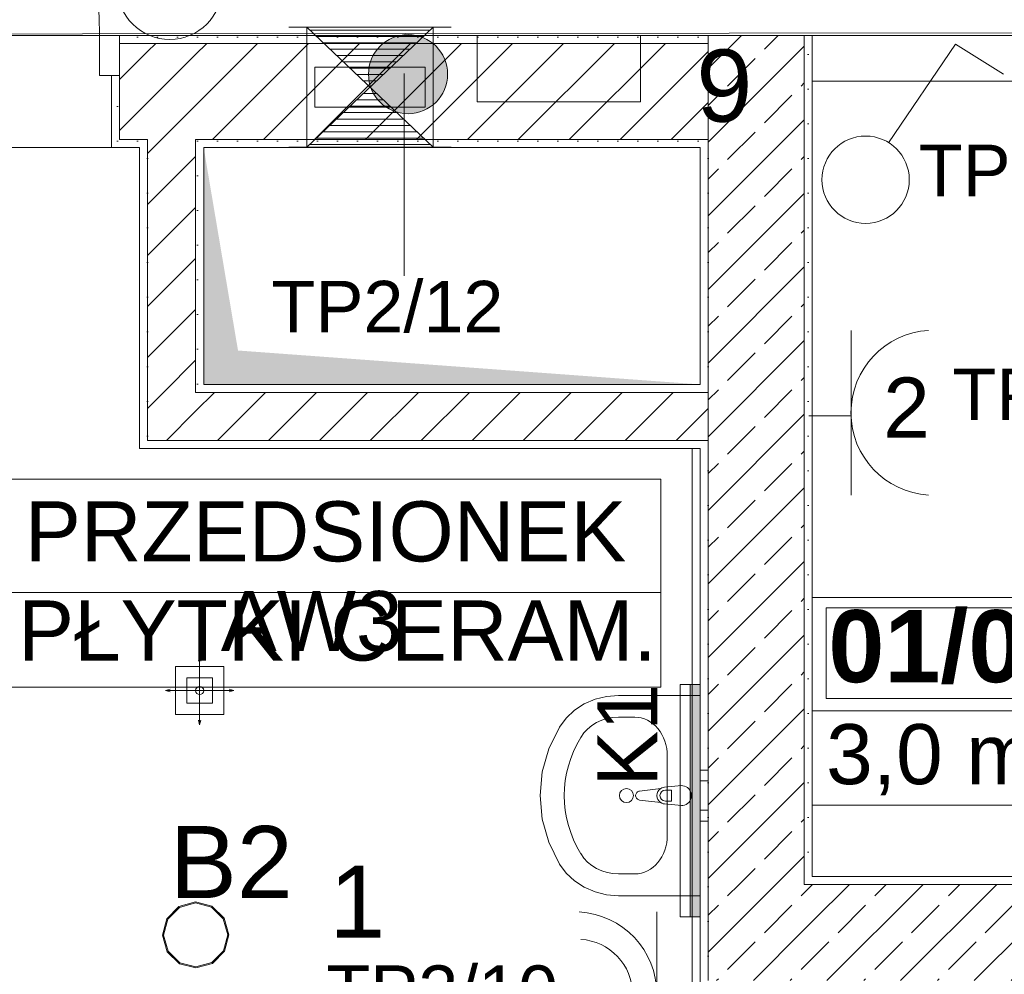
# Model space of a CAD drawing. Header units: millimetres. Extents: x -232602 to -175679, y -119570 to -82350.
# Tile 18 of 36: x -210286 to -207827, y -100071 to -97687. Entities that reach past the tile are written whole.
import ezdxf
from ezdxf.xclip import XClip

# ---------------------------------------------------------------- set-up
doc = ezdxf.new("R2010")
doc.units = ezdxf.units.MM
doc.header["$MEASUREMENT"] = 0
doc.header["$XCLIPFRAME"] = 0
doc.layers.add('2D - Rysunki i Obrazki', color=7, linetype='Continuous')
for name, color, linetype, lineweight in [('PT_ELE_4_6_0_Nr_pióra__7', 7, 'Continuous', 18), ('PT_ELE_4_6_DLX_BLD0_LUMKEY_IDX_Nr_pióra__6', 6, 'Continuous', 18), ('PT_ELE_4_6_DLX_BLD0_LUMKEY_IDX_Nr_pióra__7', 7, 'Continuous', 18), ('PT_ELE_4_6_DLX_BLD1_LUM_Nr_pióra__5', 5, 'Continuous', 18), ('PT_ELE_4_6_DLX_BLD1_LUMKEY_IDX_Nr_pióra__3', 3, 'Continuous', 18), ('PT_ELE_4_6_E- Schemat - Szyny L1.L2.L3_Nr_pióra__7', 7, 'Continuous', 18), ('PT_ELE_4_6_Elementy Modelu - Strefy_Nr_pióra__251', 251, 'Continuous', 18), ('PT_ELE_4_6_Elementy Modelu - Strefy_Nr_pióra__254', 254, 'Continuous', 18), ('PT_ELE_4_6_FLUID-W1_Nr_pióra__14', 14, 'Continuous', 18), ('PT_ELE_4_6_FLUID-W1_Nr_pióra__16', 16, 'Continuous', 18), ('PT_ELE_4_6_FLUID-W1_Nr_pióra__7', 7, 'Continuous', 18), ('PT_ELE_4_6_gniazda el._Nr_pióra__6', 6, 'Continuous', 18), ('PT_ELE_4_6_Konstrukcja - Ściany zew_Nr_pióra__252', 252, 'Continuous', 18), ('PT_ELE_4_6_Konstrukcja - Ściany zew_Nr_pióra__27', 27, 'Continuous', 18), ('PT_ELE_4_6_Konstrukcja - Ściany zew_Nr_pióra__7', 7, 'Continuous', 18), ('PT_ELE_4_6_LUXIONA_Nr_pióra__1', 1, 'Continuous', 18), ('PT_ELE_4_6_LUXIONA_Nr_pióra__4', 4, 'Continuous', 18), ('PT_ELE_4_6_Oświetlenie_Nr_pióra__6', 6, 'Continuous', 18), ('PT_ELE_4_6_Wnętrze - Umeblowanie_Nr_pióra__9', 9, 'Continuous', 18)]:
    doc.layers.add(name, color=color, linetype=linetype, lineweight=lineweight)
doc.layers.add('PT_ELE_4_6_DLX_BLD1_CONT_Nr_pióra__8', color=7, linetype='Continuous', lineweight=18, true_color=0x969696)
doc.layers.add('PT_ELE_4_6_DLX_BLD1_RESKEY_IDX_Nr_pióra__13', color=7, linetype='Continuous', lineweight=18, true_color=0x707070)
doc.styles.add('STYL_AUTOMATYCZNY_1', font='arial.ttf')
doc.styles.add('STYL_AUTOMATYCZNY_3', font='arial.ttf')
pattern_1 = [(45, (-96416.83, -0.008), (-91.92388, 91.92388), []), (45, (-96462.79, 45.95), (-91.92388, 91.92388), [97.5, -32.5])]
pattern_2 = [(0, (-96416.83, -0.008), (0, 86.60254), [0, -50]), (0, (-96391.83, 43.29), (0, 86.60254), [0, -50])]
pattern_3 = [(45, (-96416.83, -0.008), (-63.63961, 63.63961), [])]

# ---------------------------------------------------------------- blocks, each defined once
blk = doc.blocks.new('Rysunek_1_6', base_point=(-200661.4, -99449.8))
at = {"layer": 'PT_ELE_4_6_gniazda el._Nr_pióra__6', "linetype": 'Continuous', "lineweight": 18}
blk.add_hatch(color=6, dxfattribs=at).paths.add_polyline_path([(-209315.9, -97724.5, 1), (-209315.9, -97922, 1)])
at = {"layer": 'PT_ELE_4_6_Konstrukcja - Ściany zew_Nr_pióra__252', "linetype": 'Continuous', "lineweight": 18}
h = blk.add_hatch(dxfattribs=at)
h.set_pattern_fill('TYNK_0006', color=252, style=0, pattern_type=2)
h.set_pattern_definition(pattern_2)
h.paths.add_polyline_path([(-210036.3, -97746.6), (-208586.3, -97746.6), (-208586.3, -97726.6), (-210036.3, -97726.6)])
h = blk.add_hatch(dxfattribs=at)
h.set_pattern_fill('TYNK_0006', color=252, style=0, pattern_type=2)
h.set_pattern_definition(pattern_2)
h.paths.add_polyline_path([(-208566.3, -97746.6), (-208566.3, -97726.6), (-208586.3, -97726.6), (-208586.3, -97746.6)])
h = blk.add_hatch(dxfattribs=at)
h.set_pattern_fill('BETON_ZBROJONY_0006', color=252, style=0, pattern_type=2)
h.set_pattern_definition(pattern_1)
h.paths.add_polyline_path([(-208326.3, -99846.6), (-208326.3, -97726.6), (-208566.3, -97726.6), (-208566.3, -99846.6)])
h = blk.add_hatch(dxfattribs=at)
h.set_pattern_fill('TYNK_0006', color=252, style=0, pattern_type=2)
h.set_pattern_definition(pattern_2)
h.paths.add_polyline_path([(-208306.3, -99826.6), (-208306.3, -97726.6), (-208326.3, -97726.6), (-208326.3, -99826.6)])
h = blk.add_hatch(dxfattribs=at)
h.set_pattern_fill('BLOCZKI_CERAMICZNE_0006', color=252, style=0, pattern_type=2)
h.set_pattern_definition(pattern_3)
h.paths.add_polyline_path([(-209966.3, -97746.6), (-210036.3, -97746.6), (-210036.3, -97986.6), (-209966.3, -97986.6)])
h = blk.add_hatch(dxfattribs=at)
h.set_pattern_fill('BLOCZKI_CERAMICZNE_0006', color=252, style=0, pattern_type=2)
h.set_pattern_definition(pattern_3)
h.paths.add_polyline_path([(-209966.3, -97986.6), (-209846.3, -97986.6), (-209846.3, -97746.6), (-209966.3, -97746.6)])
h = blk.add_hatch(dxfattribs=at)
h.set_pattern_fill('BLOCZKI_CERAMICZNE_0006', color=252, style=0, pattern_type=2)
h.set_pattern_definition(pattern_3)
h.paths.add_polyline_path([(-209846.3, -97986.6), (-208586.3, -97986.6), (-208586.3, -97746.6), (-209846.3, -97746.6)])
h = blk.add_hatch(dxfattribs=at)
h.set_pattern_fill('BLOCZKI_CERAMICZNE_0006', color=252, style=0, pattern_type=2)
h.set_pattern_definition(pattern_3)
h.paths.add_polyline_path([(-208566.3, -97986.6), (-208566.3, -97746.6), (-208586.3, -97746.6), (-208586.3, -97986.6)])
h = blk.add_hatch(dxfattribs=at)
h.set_pattern_fill('TYNK_0006', color=252, style=0, pattern_type=2)
h.set_pattern_definition(pattern_2)
h.paths.add_polyline_path([(-210056.3, -97826.6), (-210056.3, -98006.6), (-210036.3, -98006.6), (-210036.3, -97826.6)])
h = blk.add_hatch(dxfattribs=at)
h.set_pattern_fill('TYNK_0006', color=252, style=0, pattern_type=2)
h.set_pattern_definition(pattern_2)
h.paths.add_polyline_path([(-210036.3, -97986.6), (-210036.3, -98006.6), (-209986.3, -98006.6), (-209986.3, -97986.6)])
h = blk.add_hatch(dxfattribs=at)
h.set_pattern_fill('TYNK_0006', color=252, style=0, pattern_type=2)
h.set_pattern_definition(pattern_2)
h.paths.add_polyline_path([(-209986.3, -98006.6), (-209966.3, -98006.6), (-209966.3, -97986.6), (-209986.3, -97986.6)])
h = blk.add_hatch(dxfattribs=at)
h.set_pattern_fill('BLOCZKI_CERAMICZNE_0006', color=252, style=0, pattern_type=2)
h.set_pattern_definition(pattern_3)
h.paths.add_polyline_path([(-209966.3, -98006.6), (-209846.3, -98006.6), (-209846.3, -97986.6), (-209966.3, -97986.6)])
h = blk.add_hatch(dxfattribs=at)
h.set_pattern_fill('TYNK_0006', color=252, style=0, pattern_type=2)
h.set_pattern_definition(pattern_2)
h.paths.add_polyline_path([(-209846.3, -98006.6), (-209826.3, -98006.6), (-209826.3, -97986.6), (-209846.3, -97986.6)])
h = blk.add_hatch(dxfattribs=at)
h.set_pattern_fill('TYNK_0006', color=252, style=0, pattern_type=2)
h.set_pattern_definition(pattern_2)
h.paths.add_polyline_path([(-209826.3, -98006.6), (-208586.3, -98006.6), (-208586.3, -97986.6), (-209826.3, -97986.6)])
h = blk.add_hatch(dxfattribs=at)
h.set_pattern_fill('TYNK_0006', color=252, style=0, pattern_type=2)
h.set_pattern_definition(pattern_2)
h.paths.add_polyline_path([(-208566.3, -98006.6), (-208566.3, -97986.6), (-208586.3, -97986.6), (-208586.3, -98006.6)])
h = blk.add_hatch(dxfattribs=at)
h.set_pattern_fill('TYNK_0006', color=252, style=0, pattern_type=2)
h.set_pattern_definition(pattern_2)
h.paths.add_polyline_path([(-209986.3, -98006.6), (-209986.3, -98738), (-209966.3, -98738), (-209966.3, -98006.6)])
h = blk.add_hatch(dxfattribs=at)
h.set_pattern_fill('BLOCZKI_CERAMICZNE_0006', color=252, style=0, pattern_type=2)
h.set_pattern_definition(pattern_3)
h.paths.add_polyline_path([(-209966.3, -98006.6), (-209966.3, -98618), (-209846.3, -98618), (-209846.3, -98006.6)])
h = blk.add_hatch(dxfattribs=at)
h.set_pattern_fill('TYNK_0006', color=252, style=0, pattern_type=2)
h.set_pattern_definition(pattern_2)
h.paths.add_polyline_path([(-209826.3, -98598), (-209826.3, -98006.6), (-209846.3, -98006.6), (-209846.3, -98598)])
h = blk.add_hatch(dxfattribs=at)
h.set_pattern_fill('TYNK_0006', color=252, style=0, pattern_type=2)
h.set_pattern_definition(pattern_2)
h.paths.add_polyline_path([(-208566.3, -98598), (-208566.3, -98006.6), (-208586.3, -98006.6), (-208586.3, -98598)])
h = blk.add_hatch(dxfattribs=at)
h.set_pattern_fill('TYNK_0006', color=252, style=0, pattern_type=2)
h.set_pattern_definition(pattern_2)
h.paths.add_polyline_path([(-209826.3, -98598), (-209846.3, -98598), (-209846.3, -98618)])
h = blk.add_hatch(dxfattribs=at)
h.set_pattern_fill('TYNK_0006', color=252, style=0, pattern_type=2)
h.set_pattern_definition(pattern_2)
h.paths.add_polyline_path([(-209826.3, -98598), (-209846.3, -98618), (-209826.3, -98618)])
h = blk.add_hatch(dxfattribs=at)
h.set_pattern_fill('TYNK_0006', color=252, style=0, pattern_type=2)
h.set_pattern_definition(pattern_2)
h.paths.add_polyline_path([(-209826.3, -98618), (-208586.3, -98618), (-208586.3, -98598), (-209826.3, -98598)])
h = blk.add_hatch(dxfattribs=at)
h.set_pattern_fill('TYNK_0006', color=252, style=0, pattern_type=2)
h.set_pattern_definition(pattern_2)
h.paths.add_polyline_path([(-208566.3, -98618), (-208566.3, -98598), (-208586.3, -98598), (-208586.3, -98618)])
h = blk.add_hatch(dxfattribs=at)
h.set_pattern_fill('BLOCZKI_CERAMICZNE_0006', color=252, style=0, pattern_type=2)
h.set_pattern_definition(pattern_3)
h.paths.add_polyline_path([(-209846.3, -98618), (-209966.3, -98618), (-209966.3, -98738)])
h = blk.add_hatch(dxfattribs=at)
h.set_pattern_fill('BLOCZKI_CERAMICZNE_0006', color=252, style=0, pattern_type=2)
h.set_pattern_definition(pattern_3)
h.paths.add_polyline_path([(-209846.3, -98618), (-209966.3, -98738), (-209846.3, -98738)])
h = blk.add_hatch(dxfattribs=at)
h.set_pattern_fill('BLOCZKI_CERAMICZNE_0006', color=252, style=0, pattern_type=2)
h.set_pattern_definition(pattern_3)
h.paths.add_polyline_path([(-209846.3, -98738), (-208586.3, -98738), (-208586.3, -98618), (-209846.3, -98618)])
h = blk.add_hatch(dxfattribs=at)
h.set_pattern_fill('BLOCZKI_CERAMICZNE_0006', color=252, style=0, pattern_type=2)
h.set_pattern_definition(pattern_3)
h.paths.add_polyline_path([(-208566.3, -98738), (-208566.3, -98618), (-208586.3, -98618), (-208586.3, -98738)])
h = blk.add_hatch(dxfattribs=at)
h.set_pattern_fill('TYNK_0006', color=252, style=0, pattern_type=2)
h.set_pattern_definition(pattern_2)
h.paths.add_polyline_path([(-209966.3, -98738), (-209986.3, -98738), (-209986.3, -98758)])
h = blk.add_hatch(dxfattribs=at)
h.set_pattern_fill('TYNK_0006', color=252, style=0, pattern_type=2)
h.set_pattern_definition(pattern_2)
h.paths.add_polyline_path([(-209966.3, -98738), (-209986.3, -98758), (-209966.3, -98758)])
h = blk.add_hatch(dxfattribs=at)
h.set_pattern_fill('TYNK_0006', color=252, style=0, pattern_type=2)
h.set_pattern_definition(pattern_2)
h.paths.add_polyline_path([(-209966.3, -98758), (-208586.3, -98758), (-208586.3, -98738), (-209966.3, -98738)])
h = blk.add_hatch(dxfattribs=at)
h.set_pattern_fill('TYNK_0006', color=252, style=0, pattern_type=2)
h.set_pattern_definition(pattern_2)
h.paths.add_polyline_path([(-208566.3, -98758), (-208566.3, -98738), (-208586.3, -98738), (-208586.3, -98758)])
h = blk.add_hatch(dxfattribs=at)
h.set_pattern_fill('TYNK_0006', color=252, style=0, pattern_type=2)
h.set_pattern_definition(pattern_2)
h.paths.add_polyline_path([(-208566.3, -101166.5), (-208566.3, -98758), (-208586.3, -98758), (-208586.3, -101166.5)])
h = blk.add_hatch(dxfattribs=at)
h.set_pattern_fill('TYNK_0006', color=252, style=0, pattern_type=2)
h.set_pattern_definition(pattern_2)
h.paths.add_polyline_path([(-208306.3, -99846.6), (-208306.3, -99826.6), (-208326.3, -99826.6), (-208326.3, -99846.6)])
h = blk.add_hatch(dxfattribs=at)
h.set_pattern_fill('TYNK_0006', color=252, style=0, pattern_type=2)
h.set_pattern_definition(pattern_2)
h.paths.add_polyline_path([(-206876.3, -99826.6), (-208306.3, -99826.6), (-208306.3, -99846.6), (-206876.3, -99846.6)])
h = blk.add_hatch(dxfattribs=at)
h.set_pattern_fill('BETON_ZBROJONY_0006', color=252, style=0, pattern_type=2)
h.set_pattern_definition(pattern_1)
h.paths.add_polyline_path([(-208326.3, -100086.6), (-208326.3, -99846.6), (-208566.3, -99846.6), (-208566.3, -100086.6)])
h = blk.add_hatch(dxfattribs=at)
h.set_pattern_fill('BETON_ZBROJONY_0006', color=252, style=0, pattern_type=2)
h.set_pattern_definition(pattern_1)
h.paths.add_polyline_path([(-208306.3, -100086.6), (-208306.3, -99846.6), (-208326.3, -99846.6), (-208326.3, -100086.6)])
h = blk.add_hatch(dxfattribs=at)
h.set_pattern_fill('BETON_ZBROJONY_0006', color=252, style=0, pattern_type=2)
h.set_pattern_definition(pattern_1)
h.paths.add_polyline_path([(-206146.3, -99846.6), (-208306.3, -99846.6), (-208306.3, -100086.6), (-206146.3, -100086.6)])
at = {"layer": 'PT_ELE_4_6_Konstrukcja - Ściany zew_Nr_pióra__27', "linetype": 'Continuous', "lineweight": 18}
blk.add_hatch(color=27, dxfattribs=at).paths.add_polyline_path([(-209826.3, -98006.6), (-209826.3, -98598), (-208586.3, -98598), (-209740.5, -98513.3)])
at = {"layer": 'PT_ELE_4_6_LUXIONA_Nr_pióra__4', "linetype": 'Continuous', "lineweight": 18}
blk.add_hatch(color=4, dxfattribs=at).paths.add_polyline_path([(-208586.3, -99347.1), (-208611.3, -99347.1), (-208611.3, -99927.1), (-208586.3, -99927.1)])
at = {"layer": 'PT_ELE_4_6_0_Nr_pióra__7', "color": 7, "linetype": 'Continuous', "lineweight": 18, "flags": 128}
blk.add_lwpolyline([(-209143.6, -97726.6), (-208735.1, -97726.6), (-208735.1, -97892.4), (-209143.6, -97892.4)], close=True, dxfattribs=at)
at = {"layer": 'PT_ELE_4_6_DLX_BLD1_CONT_Nr_pióra__8', "color": 252, "linetype": 'Continuous', "lineweight": 18, "true_color": 0x969696, "flags": 128}
for points in [[(-214166.3, -97726.6), (-192366.3, -97704.2)], [(-206876.3, -97840.8), (-208306.3, -97840.8)], [(-208306.3, -97840.8), (-208306.3, -99826.6)], [(-209986.3, -98006.6), (-211086.3, -98006.6)], [(-209986.3, -98758), (-209986.3, -98006.6)], [(-208606.3, -98758), (-209986.3, -98758)], [(-208606.3, -101166.5), (-208606.3, -98758)], [(-208306.3, -99826.6), (-206876.3, -99826.6)]]:
    blk.add_lwpolyline(points, dxfattribs=at)
at = {"layer": 'PT_ELE_4_6_DLX_BLD1_LUM_Nr_pióra__5', "color": 5, "linetype": 'Continuous', "lineweight": 18, "flags": 128}
for points in [[(-209918.1, -99932), (-209888.2, -99901.5)], [(-209888.2, -99901.5), (-209918.1, -99932)], [(-209888.2, -99901.5), (-209918.1, -99932)], [(-209918.1, -99932), (-209888.2, -99901.5)], [(-209886.9, -99903.7), (-209915.9, -99933.2)], [(-209915.9, -99933.2), (-209886.9, -99903.7)], [(-209888.2, -99901.5), (-209847, -99890.1)], [(-209847, -99890.1), (-209888.2, -99901.5)], [(-209847, -99890.1), (-209888.2, -99901.5)], [(-209888.2, -99901.5), (-209847, -99890.1)], [(-209847, -99892.6), (-209886.9, -99903.7)], [(-209886.9, -99903.7), (-209847, -99892.6)], [(-209847, -99890.1), (-209805.7, -99900.8)], [(-209805.7, -99900.8), (-209847, -99890.1)], [(-209805.7, -99900.8), (-209847, -99890.1)], [(-209847, -99890.1), (-209805.7, -99900.8)], [(-209806.9, -99903), (-209847, -99892.6)], [(-209847, -99892.6), (-209806.9, -99903)], [(-209777.4, -99932.1), (-209806.9, -99903)], [(-209806.9, -99903), (-209777.4, -99932.1)], [(-209805.7, -99900.8), (-209775.2, -99930.8)], [(-209775.2, -99930.8), (-209805.7, -99900.8)], [(-209775.2, -99930.8), (-209805.7, -99900.8)], [(-209805.7, -99900.8), (-209775.2, -99930.8)], [(-209928.8, -99973.3), (-209918.1, -99932)], [(-209918.1, -99932), (-209928.8, -99973.3)], [(-209918.1, -99932), (-209928.8, -99973.3)], [(-209928.8, -99973.3), (-209918.1, -99932)], [(-209915.9, -99933.2), (-209926.3, -99973.3)], [(-209926.3, -99973.3), (-209915.9, -99933.2)], [(-209766.3, -99972), (-209777.4, -99932.1)], [(-209777.4, -99932.1), (-209766.3, -99972)], [(-209775.2, -99930.8), (-209763.8, -99972)], [(-209763.8, -99972), (-209775.2, -99930.8)], [(-209763.8, -99972), (-209775.2, -99930.8)], [(-209775.2, -99930.8), (-209763.8, -99972)], [(-209917.4, -100014.5), (-209928.8, -99973.3)], [(-209928.8, -99973.3), (-209917.4, -100014.5)], [(-209928.8, -99973.3), (-209917.4, -100014.5)], [(-209917.4, -100014.5), (-209928.8, -99973.3)], [(-209926.3, -99973.3), (-209915.3, -100013.2)], [(-209915.3, -100013.2), (-209926.3, -99973.3)], [(-209776.7, -100012.1), (-209766.3, -99972)], [(-209766.3, -99972), (-209776.7, -100012.1)], [(-209763.8, -99972), (-209774.6, -100013.3)], [(-209774.6, -100013.3), (-209763.8, -99972)], [(-209774.6, -100013.3), (-209763.8, -99972)], [(-209763.8, -99972), (-209774.6, -100013.3)], [(-209887, -100044.4), (-209917.4, -100014.5)], [(-209917.4, -100014.5), (-209887, -100044.4)], [(-209917.4, -100014.5), (-209887, -100044.4)], [(-209887, -100044.4), (-209917.4, -100014.5)], [(-209915.3, -100013.2), (-209885.8, -100042.2)], [(-209885.8, -100042.2), (-209915.3, -100013.2)], [(-209805.8, -100041.6), (-209776.7, -100012.1)], [(-209776.7, -100012.1), (-209805.8, -100041.6)], [(-209774.6, -100013.3), (-209804.5, -100043.7)], [(-209804.5, -100043.7), (-209774.6, -100013.3)], [(-209804.5, -100043.7), (-209774.6, -100013.3)], [(-209774.6, -100013.3), (-209804.5, -100043.7)], [(-209845.7, -100055.1), (-209887, -100044.4)], [(-209887, -100044.4), (-209845.7, -100055.1)], [(-209887, -100044.4), (-209845.7, -100055.1)], [(-209845.7, -100055.1), (-209887, -100044.4)], [(-209885.8, -100042.2), (-209845.7, -100052.6)], [(-209845.7, -100052.6), (-209885.8, -100042.2)], [(-209845.7, -100052.6), (-209805.8, -100041.6)], [(-209805.8, -100041.6), (-209845.7, -100052.6)], [(-209804.5, -100043.7), (-209845.7, -100055.1)], [(-209845.7, -100055.1), (-209804.5, -100043.7)], [(-209845.7, -100055.1), (-209804.5, -100043.7)], [(-209804.5, -100043.7), (-209845.7, -100055.1)]]:
    blk.add_lwpolyline(points, dxfattribs=at)
at = {"layer": 'PT_ELE_4_6_Elementy Modelu - Strefy_Nr_pióra__251', "color": 251, "linetype": 'Continuous', "lineweight": 18}
for p, q in [((-211027.1, -98834.9), (-208684.7, -98834.9)), ((-208684.7, -98834.9), (-208684.7, -99353.5)), ((-211027.1, -99117.7), (-208684.7, -99117.7)), ((-208306.3, -99129.9), (-206852.1, -99129.9)), ((-208306.3, -99648.5), (-208306.3, -99129.9)), ((-208271.4, -99155.9), (-207643.2, -99155.9)), ((-208271.4, -99382.1), (-208271.4, -99155.9)), ((-208684.7, -99353.5), (-211027.1, -99353.5)), ((-207643.2, -99382.1), (-208271.4, -99382.1)), ((-208306.3, -99412.8), (-206852.1, -99412.8)), ((-206852.1, -99648.5), (-208306.3, -99648.5))]:
    blk.add_line(p, q, dxfattribs=at)
at = {"layer": 'PT_ELE_4_6_Elementy Modelu - Strefy_Nr_pióra__254', "color": 254, "linetype": 'Continuous', "lineweight": 18, "flags": 128}
for points in [[(-206875, -97726.6), (-202006.3, -97726.6), (-192386.3, -97726.6), (-192386.3, -96146.6), (-207846.3, -96146.6), (-210623.2, -96146.6), (-210623.2, -96206.6), (-211423.2, -96206.6), (-211423.2, -96146.6), (-214666.3, -96146.6), (-214666.3, -97726.6)], [(-208306.3, -97726.6), (-208306.3, -99826.6), (-206876.3, -99826.6), (-206876.3, -97726.6)], [(-211086.3, -98006.6), (-211086.3, -101166.5), (-208586.3, -101166.5), (-208586.3, -98758), (-209986.3, -98758), (-209986.3, -98006.6)]]:
    blk.add_lwpolyline(points, close=True, dxfattribs=at)
at = {"layer": 'PT_ELE_4_6_FLUID-W1_Nr_pióra__14', "color": 14, "linetype": 'Continuous', "lineweight": 18}
for p, q in [((-209208.3, -97705.9), (-209613.3, -97705.9)), ((-209613.3, -98005.9), (-209208.3, -98005.9))]:
    blk.add_line(p, q, dxfattribs=at)
at = {"layer": 'PT_ELE_4_6_FLUID-W1_Nr_pióra__16', "color": 16, "linetype": 'Continuous', "lineweight": 18}
for p, q in [((-209568.3, -97705.9), (-209568.3, -98005.9)), ((-209253.3, -97705.9), (-209253.3, -98005.9))]:
    blk.add_line(p, q, dxfattribs=at)
at = {"layer": 'PT_ELE_4_6_FLUID-W1_Nr_pióra__7', "color": 7, "linetype": 'Continuous', "lineweight": 18}
for p, q in [((-209253.3, -97705.9), (-209568.3, -98005.9)), ((-209253.3, -98005.9), (-209568.3, -97705.9)), ((-209260.8, -97713), (-209560.9, -97713)), ((-209277.5, -97728.9), (-209544.2, -97728.9)), ((-209294.2, -97744.8), (-209527.5, -97744.8)), ((-209310.8, -97760.7), (-209510.9, -97760.7)), ((-209327.5, -97776.5), (-209494.2, -97776.5)), ((-209548.3, -97805.9), (-209548.3, -97905.9)), ((-209273.3, -97805.9), (-209548.3, -97805.9)), ((-209344.2, -97792.4), (-209477.5, -97792.4)), ((-209360.8, -97808.3), (-209460.8, -97808.3)), ((-209273.3, -97905.9), (-209273.3, -97805.9)), ((-209377.5, -97824.2), (-209444.2, -97824.2)), ((-209394.2, -97840), (-209427.5, -97840)), ((-209377.5, -97887.7), (-209444.2, -97887.7)), ((-209394.2, -97871.8), (-209427.5, -97871.8)), ((-209548.3, -97905.9), (-209273.3, -97905.9)), ((-209360.8, -97903.5), (-209460.8, -97903.5)), ((-209327.5, -97935.3), (-209494.2, -97935.3)), ((-209344.2, -97919.4), (-209477.5, -97919.4)), ((-209310.8, -97951.2), (-209510.9, -97951.2)), ((-209277.5, -97982.9), (-209544.2, -97982.9)), ((-209294.2, -97967), (-209527.5, -97967)), ((-209260.8, -97998.8), (-209560.9, -97998.8))]:
    blk.add_line(p, q, dxfattribs=at)
at = {"layer": 'PT_ELE_4_6_gniazda el._Nr_pióra__6', "color": 6, "linetype": 'Continuous', "lineweight": 18}
blk.add_line((-209325.8, -97821.8), (-209325.8, -98327.1), dxfattribs=at)
blk.add_circle((-209315.9, -97823.3), 98.8, dxfattribs=at)
at = {"layer": 'PT_ELE_4_6_Konstrukcja - Ściany zew_Nr_pióra__7', "color": 7, "linetype": 'Continuous', "lineweight": 18}
for p, q in [((-210086.3, -97826.6), (-210086.3, -97726.6)), ((-210086.3, -97726.6), (-210036.3, -97726.6)), ((-210036.3, -97726.6), (-210036.3, -97746.6)), ((-210036.3, -97726.6), (-210036.3, -97826.6)), ((-210036.3, -97726.6), (-210036.3, -97746.6)), ((-210036.3, -97726.6), (-210036.3, -97746.6)), ((-208566.3, -97726.6), (-208566.3, -97746.6)), ((-208326.3, -99846.6), (-208326.3, -97726.6)), ((-209966.3, -97746.6), (-210036.3, -97746.6)), ((-210036.3, -97746.6), (-210036.3, -97826.6)), ((-210036.3, -97746.6), (-210036.3, -97826.6)), ((-210036.3, -97746.6), (-210036.3, -97826.6)), ((-209846.3, -97746.6), (-209966.3, -97746.6)), ((-208586.3, -97746.6), (-209846.3, -97746.6)), ((-208566.3, -97746.6), (-208586.3, -97746.6)), ((-208566.3, -97746.6), (-208586.3, -97746.6)), ((-208566.3, -97986.6), (-208566.3, -97746.6)), ((-208566.3, -97986.6), (-208566.3, -97746.6)), ((-210036.3, -97826.6), (-210086.3, -97826.6)), ((-210056.3, -97826.6), (-210056.3, -98006.6)), ((-210036.3, -97826.6), (-210056.3, -97826.6)), ((-210056.3, -97826.6), (-210056.3, -98006.6)), ((-210036.3, -97986.6), (-210036.3, -97826.6)), ((-210036.3, -97986.6), (-209966.3, -97986.6)), ((-209966.3, -97986.6), (-209966.3, -98006.6)), ((-209966.3, -97986.6), (-209966.3, -98006.6)), ((-209846.3, -98006.6), (-209846.3, -97986.6)), ((-209846.3, -97986.6), (-208586.3, -97986.6)), ((-209846.3, -98006.6), (-209846.3, -97986.6)), ((-208586.3, -97986.6), (-208566.3, -97986.6)), ((-208586.3, -97986.6), (-208566.3, -97986.6)), ((-208566.3, -97986.6), (-208566.3, -98618)), ((-210036.3, -98006.6), (-210056.3, -98006.6)), ((-210036.3, -98006.6), (-210056.3, -98006.6)), ((-209966.3, -98006.6), (-209966.3, -98618)), ((-209846.3, -98598), (-209846.3, -98006.6)), ((-209846.3, -98598), (-209846.3, -98618)), ((-209846.3, -98598), (-209846.3, -98618)), ((-209966.3, -98618), (-209966.3, -98738)), ((-209966.3, -98618), (-209966.3, -98738)), ((-208586.3, -98618), (-209846.3, -98618)), ((-208566.3, -98618), (-208586.3, -98618)), ((-208566.3, -98618), (-208586.3, -98618)), ((-208566.3, -98738), (-208566.3, -98618)), ((-208566.3, -98738), (-208566.3, -98618)), ((-209966.3, -98738), (-209846.3, -98738)), ((-209846.3, -98738), (-208586.3, -98738)), ((-208586.3, -98738), (-208566.3, -98738)), ((-208586.3, -98738), (-208566.3, -98738)), ((-208566.3, -98738), (-208566.3, -99846.6)), ((-208566.3, -99846.6), (-208566.3, -100086.6)), ((-208306.3, -99846.6), (-208326.3, -99846.6)), ((-208306.3, -99846.6), (-208326.3, -99846.6)), ((-206856.3, -99846.6), (-208306.3, -99846.6))]:
    blk.add_line(p, q, dxfattribs=at)
at = {"layer": 'PT_ELE_4_6_Konstrukcja - Ściany zew_Nr_pióra__7', "color": 7, "linetype": 'Continuous', "lineweight": 18, "flags": 128}
for points in [[(-208586.3, -97726.6), (-210036.3, -97726.6)], [(-208586.3, -97726.6), (-208566.3, -97726.6)], [(-208566.3, -97726.6), (-208326.3, -97726.6)], [(-208326.3, -97726.6), (-208306.3, -97726.6)], [(-208306.3, -99826.6), (-208306.3, -97726.6)], [(-210036.3, -98006.6), (-209986.3, -98006.6)], [(-209986.3, -98006.6), (-209986.3, -98738)], [(-209826.3, -98006.6), (-208586.3, -98006.6)], [(-209826.3, -98598), (-209826.3, -98006.6)], [(-208586.3, -98006.6), (-208586.3, -98598)], [(-208586.3, -98598), (-209826.3, -98598)], [(-209986.3, -98758), (-209986.3, -98738)], [(-209986.3, -98758), (-208586.3, -98758)], [(-208586.3, -98758), (-208586.3, -101166.5)], [(-206876.3, -99826.6), (-208306.3, -99826.6)]]:
    blk.add_lwpolyline(points, dxfattribs=at)
at = {"layer": 'PT_ELE_4_6_Konstrukcja - Ściany zew_Nr_pióra__7', "color": 7, "linetype": 'Continuous', "lineweight": 18}
blk.add_arc((-210986.3, -97726.6), 900, 0, 90, dxfattribs=at)
at = {"layer": 'PT_ELE_4_6_LUXIONA_Nr_pióra__1', "color": 1, "linetype": 'Continuous', "lineweight": 18}
for p, q in [((-209836.3, -99276.8), (-209839.6, -99288.7)), ((-209836.3, -99300.5), (-209836.3, -99276.8)), ((-209836.3, -99276.8), (-209833.1, -99288.7)), ((-209836.3, -99300.5), (-209836.3, -99424)), ((-209921.8, -99362.3), (-209909.9, -99359)), ((-209898.1, -99362.3), (-209921.8, -99362.3)), ((-209921.8, -99362.3), (-209909.9, -99365.5)), ((-209898.1, -99362.3), (-209774.6, -99362.3)), ((-209774.6, -99362.3), (-209750.9, -99362.3)), ((-209750.9, -99362.3), (-209762.7, -99359)), ((-209750.9, -99362.3), (-209762.7, -99365.5)), ((-209836.3, -99447.7), (-209839.6, -99435.9)), ((-209836.3, -99424), (-209836.3, -99447.7)), ((-209836.3, -99447.7), (-209833.1, -99435.9))]:
    blk.add_line(p, q, dxfattribs=at)
at = {"layer": 'PT_ELE_4_6_LUXIONA_Nr_pióra__1', "color": 1, "linetype": 'Continuous', "lineweight": 18, "flags": 128}
for points in [[(-209896.3, -99422.3), (-209776.3, -99422.3), (-209776.3, -99302.3), (-209896.3, -99302.3)], [(-209868.2, -99330.4), (-209804.4, -99330.4), (-209804.4, -99394.2), (-209868.2, -99394.2)]]:
    blk.add_lwpolyline(points, close=True, dxfattribs=at)
at = {"layer": 'PT_ELE_4_6_LUXIONA_Nr_pióra__1', "color": 1, "linetype": 'Continuous', "lineweight": 18}
blk.add_circle((-209836.3, -99362.3), 10.1, dxfattribs=at)
at = {"layer": 'PT_ELE_4_6_LUXIONA_Nr_pióra__4', "color": 4, "linetype": 'Continuous', "lineweight": 18, "flags": 128}
for points in [[(-208636.3, -99347.1), (-208636.3, -99927.1), (-208586.3, -99927.1), (-208586.3, -99347.1)], [(-208586.3, -99347.1), (-208586.3, -99927.1), (-208611.3, -99927.1), (-208611.3, -99347.1)]]:
    blk.add_lwpolyline(points, close=True, dxfattribs=at)
at = {"layer": 'PT_ELE_4_6_Oświetlenie_Nr_pióra__6', "color": 6, "linetype": 'Continuous', "lineweight": 18}
for p, q in [((-208115.8, -97994.7), (-207949.1, -97748)), ((-207949.1, -97748), (-207829.2, -97823.6)), ((-208209.6, -98463.1), (-208209.6, -98874.4)), ((-208209.6, -98676.4), (-208314.8, -98676.4)), ((-208694.7, -100326.2), (-208694.7, -99914.9))]:
    blk.add_line(p, q, dxfattribs=at)
for centre, radius in [((-209911.1, -97605.7), 130.8), ((-208173.2, -98086.8), 109)]:
    blk.add_circle(centre, radius, dxfattribs=at)
for centre, radius, start, end in [((-208003.7, -98668.7), 206, 93.376, 266.624), ((-208900.6, -100120.6), 206, 273.376, 86.624), ((-208892.7, -100120.7), 137.3, 273.376, 86.624)]:
    blk.add_arc(centre, radius, start, end, dxfattribs=at)
at = {"layer": 'PT_ELE_4_6_Wnętrze - Umeblowanie_Nr_pióra__9', "color": 9, "linetype": 'Continuous', "lineweight": 18}
for p, q in [((-208749.2, -99428.9), (-208790, -99428.9)), ((-208668.4, -99723.6), (-208668.4, -99525.5)), ((-208673.2, -99611), (-208658.3, -99611)), ((-208658.3, -99611), (-208658.3, -99638.2)), ((-208658.3, -99638.2), (-208673.2, -99638.2)), ((-208749.2, -99820.2), (-208790, -99820.2))]:
    blk.add_line(p, q, dxfattribs=at)
at = {"layer": 'PT_ELE_4_6_Wnętrze - Umeblowanie_Nr_pióra__9', "color": 9, "linetype": 'Continuous', "lineweight": 18, "flags": 128}
for points in [[(-208586.3, -99374.6), (-208790, -99374.6), (-208819.9, -99377), (-208849, -99384.1), (-208876.1, -99395.8), (-208900.5, -99411.6), (-208921.3, -99431.1), (-208938, -99453.6), (-208964.6, -99507.9), (-208980.9, -99565.4), (-208986.3, -99624.6), (-208980.9, -99683.7), (-208964.6, -99741.2), (-208938, -99795.5), (-208921.3, -99818), (-208900.5, -99837.5), (-208876.1, -99853.3), (-208849, -99865), (-208819.9, -99872.1), (-208790, -99874.6), (-208586.3, -99874.6)], [(-208586.3, -99561.1), (-208586.3, -99588.1), (-208566.3, -99588.1), (-208566.3, -99561.1)], [(-208633.4, -99599.6), (-208675.4, -99603.6), (-208678.7, -99604.1), (-208681.9, -99605.2), (-208684.9, -99606.8), (-208737.8, -99613.5), (-208739.7, -99613.8), (-208741.4, -99614.6), (-208743, -99615.5), (-208744.5, -99616.8), (-208745.7, -99618.3), (-208746.6, -99619.9), (-208747.2, -99621.7), (-208747.6, -99623.6), (-208747.6, -99625.5), (-208747.2, -99627.4), (-208746.6, -99629.2), (-208745.7, -99630.8), (-208744.5, -99632.3), (-208743, -99633.6), (-208741.4, -99634.6), (-208739.7, -99635.3), (-208737.8, -99635.7), (-208684.9, -99642.3), (-208681.9, -99643.9), (-208678.7, -99645), (-208675.4, -99645.6), (-208633.4, -99649.6), (-208629.3, -99649.2), (-208625.3, -99648.2), (-208621.5, -99646.5), (-208618, -99644.3), (-208615, -99641.5), (-208612.5, -99638.2), (-208610.5, -99634.6), (-208609.2, -99630.7), (-208608.5, -99626.6), (-208608.5, -99622.5), (-208609.2, -99618.4), (-208610.5, -99614.5), (-208612.5, -99610.9), (-208615, -99607.6), (-208618, -99604.8), (-208621.5, -99602.6), (-208625.3, -99600.9), (-208629.3, -99599.9)], [(-208586.3, -99661.1), (-208586.3, -99688.1), (-208566.3, -99688.1), (-208566.3, -99661.1)]]:
    blk.add_lwpolyline(points, close=True, dxfattribs=at)
at = {"layer": 'PT_ELE_4_6_Wnętrze - Umeblowanie_Nr_pióra__9', "color": 9, "linetype": 'Continuous', "lineweight": 18}
blk.add_circle((-208770.5, -99624.6), 17.5, dxfattribs=at)
for centre, radius, start, end in [((-208673.5, -99624.6), 21.1, 122.771, 237.229), ((-208673.2, -99624.6), 13.6, 90, 270)]:
    blk.add_arc(centre, radius, start, end, dxfattribs=at)
for centre, major_axis, ratio, start_param, end_param in [((-208790, -99525.5), (107.7, 0), 0.896739, 1.570796, 2.644618), ((-208749.2, -99525.6), (0, -96.7), 0.835889, 1.570796, 3.141593), ((-208586.3, -99624.6), (339.4, 0), 0.896739, 2.644618, 3.638567), ((-208749.2, -99723.5), (0, -96.7), 0.835889, 0, 1.570796), ((-208790, -99723.6), (107.7, 0), 0.896739, 3.638567, 4.712389)]:
    blk.add_ellipse(centre, major_axis=major_axis, ratio=ratio, start_param=start_param, end_param=end_param, dxfattribs=at)
at = {"layer": 'PT_ELE_4_6_DLX_BLD0_LUMKEY_IDX_Nr_pióra__6', "color": 6, "linetype": 'Continuous', "lineweight": 18, "insert": (-208129.4, -98730.7), "char_height": 150, "attachment_point": 7, "style": 'STYL_AUTOMATYCZNY_1'}
blk.add_mtext('\\A1;{\\pql;\\fArial|b0|i0|c238|p0;\\W1.000000;2}', dxfattribs=at)
at = {"layer": 'PT_ELE_4_6_DLX_BLD0_LUMKEY_IDX_Nr_pióra__7', "color": 7, "linetype": 'Continuous', "lineweight": 18, "insert": (-209512.7, -99979.2), "char_height": 180, "attachment_point": 7, "style": 'STYL_AUTOMATYCZNY_1'}
blk.add_mtext('\\A1;{\\pql;\\fArial|b0|i0|c238|p0;\\W1.000000;1}', dxfattribs=at)
at = {"layer": 'PT_ELE_4_6_DLX_BLD1_LUMKEY_IDX_Nr_pióra__3', "color": 3, "linetype": 'Continuous', "lineweight": 18, "insert": (-209911.2, -99880.5), "char_height": 180, "attachment_point": 7, "style": 'STYL_AUTOMATYCZNY_1'}
blk.add_mtext('\\A1;{\\pql;\\fArial|b0|i0|c238|p0;\\W1.000000;B2}', dxfattribs=at)
at = {"layer": 'PT_ELE_4_6_DLX_BLD1_RESKEY_IDX_Nr_pióra__13', "color": 8, "linetype": 'Continuous', "lineweight": 18, "true_color": 0x707070, "insert": (-208595.9, -97944.4), "char_height": 180, "attachment_point": 7, "style": 'STYL_AUTOMATYCZNY_1'}
blk.add_mtext('\\A1;{\\pql;\\fArial|b0|i0|c238|p0;\\W1.000000;9}', dxfattribs=at)
at = {"layer": 'PT_ELE_4_6_E- Schemat - Szyny L1.L2.L3_Nr_pióra__7', "color": 7, "linetype": 'Continuous', "lineweight": 18, "char_height": 128.571, "attachment_point": 7, "style": 'STYL_AUTOMATYCZNY_1'}
for s, insert in [('\\A1;{\\pql;\\fArial|b0|i0|c238|p0;\\W1.000000;TP2/1}', (-208040.6, -98129.8)), ('\\A1;{\\pql;\\fArial|b0|i0|c238|p0;\\W1.000000;TP2/12}', (-209656.8, -98469.8)), ('\\A1;{\\pql;\\fArial|b0|i0|c238|p0;\\W1.000000;TP2/9}', (-207956.6, -98689)), ('\\A1;{\\pql;\\fArial|b0|i0|c238|p0;\\W1.000000;TP2/10}', (-209520.1, -100179.1))]:
    blk.add_mtext(s, dxfattribs=dict(at, insert=insert))
at = {"layer": 'PT_ELE_4_6_Elementy Modelu - Strefy_Nr_pióra__251', "color": 251, "linetype": 'Continuous', "lineweight": 18, "attachment_point": 4}
for s, insert, char_height, style in [('\\A1;{\\pql;\\fArial|b0|i0|c238|p0;\\W1.000000;PRZEDSIONEK }', (-210272.7, -98966), 150, 'STYL_AUTOMATYCZNY_1'), ('\\A1;{\\pql;\\fArial|b0|i0|c238|p0;\\W1.000000;PŁYTKI CERAM.}', (-210289.9, -99213.5), 150, 'STYL_AUTOMATYCZNY_1'), ('\\A1;{\\pql;\\fArial|b1|i0|c238|p0;\\W1.000000;01/03}', (-208266.2, -99254.2), 180, 'STYL_AUTOMATYCZNY_3'), ('\\A1;{\\pql;\\fArial|b0|i0|c238|p0;\\W1.000000;3,0 m2}', (-208271.8, -99535.1), 150, 'STYL_AUTOMATYCZNY_1')]:
    blk.add_mtext(s, dxfattribs=dict(at, insert=insert, char_height=char_height, style=style))
at = {"layer": 'PT_ELE_4_6_LUXIONA_Nr_pióra__1', "color": 1, "linetype": 'Continuous', "lineweight": 18, "insert": (-209783.6, -99266), "char_height": 150, "attachment_point": 7, "style": 'STYL_AUTOMATYCZNY_1'}
blk.add_mtext('\\A1;{\\pql;\\fArial|b0|i0|c238|p0;\\W1.000000;AW3}', dxfattribs=at)
at = {"layer": 'PT_ELE_4_6_LUXIONA_Nr_pióra__4', "color": 4, "linetype": 'Continuous', "lineweight": 18, "insert": (-208693.1, -99602.4), "char_height": 150, "attachment_point": 7, "rotation": 90, "style": 'STYL_AUTOMATYCZNY_1'}
blk.add_mtext('\\A1;{\\pql;\\fArial|b0|i0|c238|p0;\\W1.000000;K1}', dxfattribs=at)

msp = doc.modelspace()

# ---------------------------------------------------------------- block references
at = {"layer": '2D - Rysunki i Obrazki', "color": 253, "linetype": 'Continuous', "lineweight": 18, "true_color": 0xaaaaaa}
ref = msp.add_blockref('Rysunek_1_6', (-200661.4, -99449.8), dxfattribs=at)
XClip(ref).set_block_clipping_path([(-225643.694101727, -116549.9316383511), (-175679.1071871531, -82349.5969288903)])

doc.saveas('drawing.dxf')
